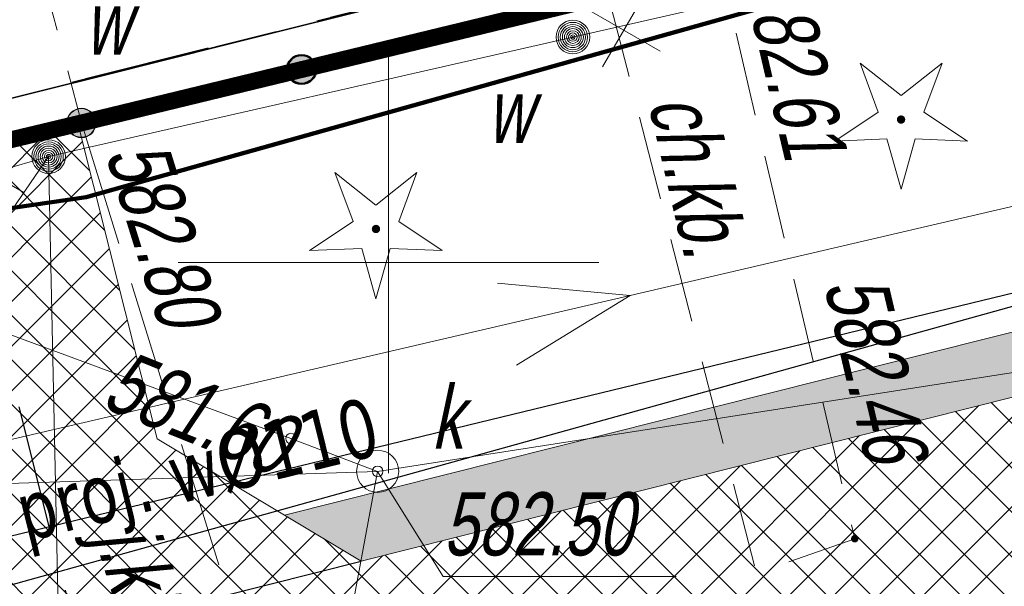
# Model space of a CAD drawing. Header units: metres. Extents: x 7403618 to 7449367, y 5479833 to 5516047.
# Tile 16 of 72: x 7448996 to 7449007, y 5479896 to 5479903. Entities that reach past the tile are written whole.
import ezdxf

# ---------------------------------------------------------------- set-up
doc = ezdxf.new("R2010")
doc.units = ezdxf.units.M
doc.header["$MEASUREMENT"] = 0
for name, pattern in [('0.5_0.5', [1, 0.5, -0.5]), ('1_OTKJ', [2, 1.5, -0.5]), ('3_SUEP_A', [0]), ('3_SUKP', [0]), ('3_SUWP', [0]), ('414-500', [1, 0.5, -0.5]), ('DASHDOT', [1, 0.5, -0.25, 0, -0.25]), ('GUK', [2, 1.5, -0.5]), ('KTCR02-500', [1.5, 1, -0.5]), ('KTJZ01-500', [2, 1.5, -0.5])]:
    doc.linetypes.add(name, pattern=pattern)
doc.layers.get('0').update_dxf_attribs({"linetype": 'CONTINUOUS', "lineweight": 9})
for name, color, linetype, lineweight in [('0_kraw_najazd', 212, 'CONTINUOUS', 30), ('_mapa krzyze', 7, 'CONTINUOUS', 15), ('_MPZP_linie rozgraniczajace', 7, 'CONTINUOUS', 0), ('_MPZP_NLZ', 212, 'LINIAZAB', 15), ('demontaż', 1, 'CONTINUOUS', 9), ('E_Dzialki', 114, 'CONTINUOUS', 35), ('E_Kontury', 3, 'GUK', 18), ('KTCR02', 7, 'CONTINUOUS', 15), ('KTJZ01', 7, 'CONTINUOUS', 15), ('KTOK02', 7, 'CONTINUOUS', 15), ('KTOK05_01', 7, 'CONTINUOUS', 15), ('mdcp', 253, 'CONTINUOUS', 5), ('OBOP01_01', 7, 'CONTINUOUS', 0), ('OSIE', 30, 'DASHDOT', 30), ('OTK_L_0', 7, '1_OTKJ', 18), ('RTPW02', 7, 'CONTINUOUS', 15), ('SUEP_L_0', 1, '3_SUEP_A', 18), ('SUK_E_T_4', 34, 'CONTINUOUS', 0), ('SUK_T_3', 34, 'CONTINUOUS', 18), ('SUKP_L_0', 34, '3_SUKP', 18), ('SUKR_T_0', 34, 'CONTINUOUS', 18), ('SUW_E_T_2', 5, 'CONTINUOUS', 0), ('SUW_T_5', 5, 'CONTINUOUS', 13), ('SUWP_L_0', 5, '3_SUWP', 18), ('wodociag_proj', 150, 'CONTINUOUS', 25)]:
    doc.layers.add(name, color=color, linetype=linetype, lineweight=lineweight)
doc.layers.add('Zakres', color=7, linetype='414-500', true_color=0x3a9db6)
doc.styles.get("Standard").update_dxf_attribs({"font": 'verdana.ttf', "width": 0.75})
doc.styles.add('Style-WORKING_1250 I 0.20944', font='WORKING_1250.shx', dxfattribs={"oblique": 12})
doc.linetypes.add('LINIAZAB', pattern='A,0,-0.248511,[1,linia rozgraniczajaca.shx,S=0.1,R=305.396677,X=0,Y=-0.0009109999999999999],-0.350123', length=0.598634)
pattern_1 = [(45, (0, 0), (-0.2651650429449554, 0.2651650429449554), []), (135, (0, 0), (-0.2651650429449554, -0.2651650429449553), [])]

# ---------------------------------------------------------------- blocks, each defined once
blk = doc.blocks.new('4_SUKS_1')
at = {"layer": 'SUK_T_3', "linetype": 'Continuous', "lineweight": 13}
blk.add_circle((0, 0), 2.5, dxfattribs=at)
blk = doc.blocks.new('4_SUPS_1')
at = {"layer": 'SUKR_T_0', "linetype": 'Continuous', "lineweight": 13}
blk.add_circle((1.490116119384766e-08, 0), 0.625, dxfattribs=at)
blk = doc.blocks.new('4_SUWW_1')
at = {"layer": 'SUW_T_5', "linetype": 'Continuous', "lineweight": 13}
for radius in [2, 1.75, 1.5, 1.25, 1, 0.75, 0.5, 0.25, 0.07150000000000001]:
    blk.add_circle((0, 0), radius, dxfattribs=at)
blk = doc.blocks.new('OBOP01_01')
at = {"layer": 'OBOP01_01', "linetype": 'Continuous', "lineweight": 13}
h = blk.add_hatch(color=96, dxfattribs=at)
edge = h.paths.add_edge_path()
edge.add_arc((0, 0), 0.05, 0, 360)
at = {"layer": 'OBOP01_01', "color": 96, "linetype": 'Continuous', "lineweight": 13, "flags": 128}
blk.add_lwpolyline([(0, -0.828999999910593), (-0.1673557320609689, -0.2303454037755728), (-0.7884258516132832, -0.2561750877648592), (-0.2707872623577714, 0.0879841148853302), (-0.4872739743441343, 0.6706750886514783), (0, 0.2847225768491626), (0.4872739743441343, 0.6706750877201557), (0.2707872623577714, 0.08798411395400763), (0.7884258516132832, -0.2561750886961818), (0.1673557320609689, -0.2303454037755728), (0, -0.828999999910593)], close=True, dxfattribs=at)
blk = doc.blocks.new('RTPW02_1')
at = {"linetype": 'ByBlock', "lineweight": -2}
h = blk.add_hatch(color=0, dxfattribs=at)
edge = h.paths.add_edge_path()
edge.add_arc((0, 0), 0.045, 0, 360)
blk = doc.blocks.new('mpzp_Borek')
at = {"layer": '_MPZP_linie rozgraniczajace', "color": 212, "linetype": 'Continuous', "lineweight": 30, "flags": 128}
blk.add_lwpolyline([(-6.394068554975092, 36.36666565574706), (-0.7159204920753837, 24.66261445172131), (-6.174270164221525, 16.68461692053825), (-20.26478518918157, 10.24084968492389), (-45.51567588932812, -7.137596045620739), (-70.87889941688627, -22.8772011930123), (-106.3142878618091, -36.02770042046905), (-142.7278017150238, -46.15974824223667), (-164.888052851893, -49.54043373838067), (-163.3077250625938, -59.89941588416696), (-140.5718155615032, -56.43091008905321), (-104.6775495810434, -45.98101945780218), (-65.69864661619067, -30.25132336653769), (-46.91640406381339, -20.17910148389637), (-18.39806026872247, -0.6023229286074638), (-4.775184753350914, 7.356496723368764), (3.565664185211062, 8.09292726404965)], dxfattribs=at)
at = {"layer": '_MPZP_NLZ', "linetype": 'LINIAZAB', "lineweight": 90, "ltscale": 2, "flags": 128}
blk.add_lwpolyline([(-166.6624702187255, -44.97298712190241), (-140.4067569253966, -41.15275368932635), (-104.0228699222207, -30.95012223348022), (-55.91733032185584, -10.01554986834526), (-18.28384922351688, 15.95129786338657)], dxfattribs=at)
blk = doc.blocks.new('MDCP_borek')
at = {"layer": 'KTOK02', "linetype": 'Continuous', "lineweight": 13, "true_color": 0x939598}
h = blk.add_hatch(color=252, dxfattribs=at)
edge = h.paths.add_edge_path()
edge.add_arc((64.93273959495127, -82.1631330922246), 0.17, 0, 360)
h = blk.add_hatch(color=252, dxfattribs=at)
edge = h.paths.add_edge_path()
edge.add_arc((64.93273959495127, -82.1631330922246), 0.17, 0, 360)
at = {"layer": 'KTOK05_01', "linetype": 'Continuous', "lineweight": 40, "true_color": 0x939598}
h = blk.add_hatch(color=252, dxfattribs=at)
edge = h.paths.add_edge_path()
edge.add_arc((67.54862506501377, -81.52796601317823), 0.17, 0, 360)
h = blk.add_hatch(color=252, dxfattribs=at)
edge = h.paths.add_edge_path()
edge.add_arc((67.54862506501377, -81.52796601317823), 0.17, 0, 360)
at = {"layer": '_mapa krzyze', "color": 252, "linetype": 'Continuous', "lineweight": 0, "true_color": 0x939598}
for p, q in [((68.58273959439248, -81.32313309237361), (68.58273959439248, -86.32313309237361)), ((68.58273959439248, -81.32313309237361), (68.58273959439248, -86.32313309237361)), ((66.08273959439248, -83.82313309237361), (71.08273959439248, -83.82313309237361)), ((66.08273959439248, -83.82313309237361), (71.08273959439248, -83.82313309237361))]:
    blk.add_line(p, q, dxfattribs=at)
at = {"layer": 'E_Dzialki', "lineweight": 35}
blk.add_line((56.09273959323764, -83.87313309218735), (75.17273959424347, -79.09313309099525), dxfattribs=at)
blk.add_line((56.09273959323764, -83.87313309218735), (75.17273959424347, -79.09313309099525), dxfattribs=at)
at = {"layer": 'E_Kontury', "lineweight": 13}
blk.add_line((56.09273959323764, -83.87313309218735), (75.17273959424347, -79.09313309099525), dxfattribs=at)
blk.add_line((56.09273959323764, -83.87313309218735), (75.17273959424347, -79.09313309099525), dxfattribs=at)
at = {"layer": 'KTCR02', "color": 252, "linetype": 'KTCR02-500', "lineweight": 13, "true_color": 0x939598, "flags": 128}
blk.add_lwpolyline([(71.19273959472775, -80.64313309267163), (72.95273959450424, -87.51313309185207), (74.12273959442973, -87.10313309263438), (72.52273959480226, -80.29313309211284)], dxfattribs=at)
blk.add_lwpolyline([(71.19273959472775, -80.64313309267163), (72.95273959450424, -87.51313309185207), (74.12273959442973, -87.10313309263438), (72.52273959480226, -80.29313309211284)], dxfattribs=at)
at = {"layer": 'KTJZ01', "color": 252, "linetype": 'KTJZ01-500', "lineweight": 13, "true_color": 0x939598, "flags": 128}
blk.add_lwpolyline([(64.93273959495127, -82.1631330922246), (66.60273959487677, -87.53313309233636), (68.39273959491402, -89.68313309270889)], dxfattribs=at)
blk.add_lwpolyline([(64.93273959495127, -82.1631330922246), (66.60273959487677, -87.53313309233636), (68.39273959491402, -89.68313309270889)], dxfattribs=at)
at = {"layer": 'KTOK02', "color": 252, "linetype": 'Continuous', "lineweight": 13, "true_color": 0x939598}
blk.add_line((61.93273959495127, -82.89313309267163), (64.93273959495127, -82.1631330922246), dxfattribs=at)
blk.add_line((61.93273959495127, -82.89313309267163), (64.93273959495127, -82.1631330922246), dxfattribs=at)
for radius in [0.175, 0.175, 0.17, 0.17]:
    blk.add_circle((64.93273959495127, -82.1631330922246), radius, dxfattribs=at)
at = {"layer": 'KTOK05_01', "color": 252, "linetype": 'Continuous', "lineweight": 40, "true_color": 0x939598}
blk.add_line((71.19273959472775, -80.64313309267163), (64.93273959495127, -82.1631330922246), dxfattribs=at)
blk.add_line((71.19273959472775, -80.64313309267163), (64.93273959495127, -82.1631330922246), dxfattribs=at)
for radius in [0.175, 0.175, 0.17, 0.17]:
    blk.add_circle((67.54862506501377, -81.52796601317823), radius, dxfattribs=at)
at = {"layer": 'OTK_L_0', "color": 252, "linetype": '1_OTKJ', "lineweight": 13, "true_color": 0x939598}
blk.add_line((62.23098600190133, -71.87285555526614), (64.93273959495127, -82.1631330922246), dxfattribs=at)
blk.add_line((62.23098600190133, -71.87285555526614), (64.93273959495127, -82.1631330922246), dxfattribs=at)
at = {"layer": 'SUEP_L_0', "linetype": 'Continuous', "lineweight": 13}
for p, q in [((76.77331395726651, -82.9738216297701), (71.45216523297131, -84.21244455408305)), ((76.77331395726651, -82.9738216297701), (71.45216523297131, -84.21244455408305)), ((71.45216523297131, -84.21244455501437), (69.87786638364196, -84.06553255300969)), ((71.45216523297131, -84.21244455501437), (69.87786638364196, -84.06553255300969)), ((71.45216523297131, -84.21244455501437), (61.71254814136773, -86.47957024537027)), ((71.45216523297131, -84.21244455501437), (61.71254814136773, -86.47957024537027)), ((70.10457895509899, -85.03949426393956), (71.45216523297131, -84.21244455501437)), ((70.10457895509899, -85.03949426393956), (71.45216523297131, -84.21244455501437))]:
    blk.add_line(p, q, dxfattribs=at)
at = {"layer": 'SUKP_L_0', "linetype": 'Continuous', "lineweight": 13}
for p, q in [((67.42273959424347, -85.9131330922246), (58.37273959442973, -82.56313309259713)), ((67.42273959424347, -85.9131330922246), (58.37273959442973, -82.56313309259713)), ((88.94273959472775, -83.11313309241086), (68.45273959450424, -86.30313309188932)), ((88.94273959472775, -83.11313309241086), (68.45273959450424, -86.30313309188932)), ((68.45273959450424, -86.30313309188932), (67.42273959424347, -85.9131330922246)), ((68.45273959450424, -86.30313309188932), (67.42273959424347, -85.9131330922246)), ((54.02273959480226, -86.77313309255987), (68.45273959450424, -86.30313309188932)), ((54.02273959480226, -86.77313309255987), (68.45273959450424, -86.30313309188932)), ((68.45273959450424, -86.30313309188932), (66.71273959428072, -95.65313309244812)), ((68.45273959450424, -86.30313309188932), (66.71273959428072, -95.65313309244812))]:
    blk.add_line(p, q, dxfattribs=at)
at = {"layer": 'SUKR_T_0', "linetype": 'Continuous', "lineweight": 13}
for p, q in [((68.45273962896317, -86.30313319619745), (69.23159348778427, -87.55166435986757)), ((68.45273962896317, -86.30313319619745), (69.23159348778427, -87.55166435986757)), ((69.23159348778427, -87.55166435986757), (72.00014490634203, -87.55166435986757)), ((69.23159348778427, -87.55166435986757), (72.00014490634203, -87.55166435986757))]:
    blk.add_line(p, q, dxfattribs=at)
at = {"layer": 'SUWP_L_0', "linetype": 'Continuous', "lineweight": 13}
for p, q in [((85.68273959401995, -77.7431330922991), (70.77273959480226, -81.14313309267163)), ((85.68273959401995, -77.7431330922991), (70.77273959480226, -81.14313309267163)), ((70.77273959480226, -81.14313309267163), (64.54273959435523, -82.56313309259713)), ((70.77273959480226, -81.14313309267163), (64.54273959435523, -82.56313309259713)), ((51.16273959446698, -86.43313309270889), (64.54273959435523, -82.56313309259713)), ((51.16273959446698, -86.43313309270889), (64.54273959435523, -82.56313309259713)), ((64.54273959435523, -82.56313309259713), (62.61273959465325, -85.36313309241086)), ((64.54273959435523, -82.56313309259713), (62.61273959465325, -85.36313309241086)), ((64.88273959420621, -98.65313309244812), (64.54273959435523, -82.56313309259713)), ((64.88273959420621, -98.65313309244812), (64.54273959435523, -82.56313309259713))]:
    blk.add_line(p, q, dxfattribs=at)
blk.add_blockref('mpzp_Borek', (205.3968539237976, -41.89200113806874))
blk.add_blockref('mpzp_Borek', (205.3968539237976, -41.89200113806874))
at = {"layer": 'OBOP01_01', "color": 96, "linetype": 'Continuous', "lineweight": 13}
for p in [(74.67273959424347, -82.12313309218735), (74.67273959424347, -82.12313309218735), (68.4327395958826, -83.42313309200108), (68.4327395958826, -83.42313309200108)]:
    blk.add_blockref('OBOP01_01', p, dxfattribs=at)
at = {"layer": 'RTPW02', "color": 252, "linetype": 'Continuous', "lineweight": 13, "true_color": 0x939598}
for p in [(64.9327395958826, -82.1631330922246), (64.9327395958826, -82.1631330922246), (74.12273959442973, -87.10313309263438), (74.12273959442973, -87.10313309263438)]:
    blk.add_blockref('RTPW02_1', p, dxfattribs=at)
at = {"layer": 'SUK_T_3', "linetype": 'Continuous', "lineweight": 13, "xscale": 0.1, "yscale": 0.1, "zscale": 0.1}
blk.add_blockref('4_SUKS_1', (68.45273959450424, -86.30313309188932), dxfattribs=at)
blk.add_blockref('4_SUKS_1', (68.45273959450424, -86.30313309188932), dxfattribs=at)
at = {"layer": 'SUKR_T_0', "linetype": 'Continuous', "lineweight": 13, "xscale": 0.1, "yscale": 0.1, "zscale": 0.1}
for p in [(67.42273959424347, -85.9131330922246), (67.42273959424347, -85.9131330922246), (68.45273959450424, -86.30313309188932), (68.45273959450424, -86.30313309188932)]:
    blk.add_blockref('4_SUPS_1', p, dxfattribs=at)
at = {"layer": 'SUW_T_5', "linetype": 'Continuous', "lineweight": 13, "xscale": 0.1, "yscale": 0.1, "zscale": 0.1}
for p in [(70.77273959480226, -81.14313309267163), (70.77273959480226, -81.14313309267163), (64.54273959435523, -82.56313309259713), (64.54273959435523, -82.56313309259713)]:
    blk.add_blockref('4_SUWW_1', p, dxfattribs=at)
at = {"layer": 'KTCR02', "color": 252, "linetype": 'Continuous', "lineweight": 13, "true_color": 0x939598, "style": 'Style-WORKING_1250 I 0.20944', "oblique": 12, "width": 0.725}
blk.add_text('ch.kb.', height=0.75, rotation=283.2217605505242, dxfattribs=at).set_placement((71.66515671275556, -81.91720247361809))
blk.add_text('ch.kb.', height=0.75, rotation=283.2217605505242, dxfattribs=at).set_placement((71.66515671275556, -81.91720247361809))
at = {"layer": 'KTJZ01', "color": 252, "linetype": 'Continuous', "lineweight": 13, "true_color": 0x939598, "style": 'Style-WORKING_1250 I 0.20944', "oblique": 12, "width": 0.725}
blk.add_text('j.kb.', height=0.75, rotation=287.2750127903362, dxfattribs=at).set_placement((65.0856239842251, -87.08513480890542))
blk.add_text('j.kb.', height=0.75, rotation=287.2750127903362, dxfattribs=at).set_placement((65.0856239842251, -87.08513480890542))
at = {"layer": 'RTPW02', "color": 252, "linetype": 'Continuous', "lineweight": 13, "true_color": 0x939598, "style": 'Style-WORKING_1250 I 0.20944', "oblique": 12, "width": 0.725}
for s, rotation, p in [('582.61', 283.2217605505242, (72.79292420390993, -80.47540842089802)), ('582.61', 283.2217605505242, (72.79292420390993, -80.47540842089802)), ('582.80', 287.2750127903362, (65.21358872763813, -82.51944918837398)), ('582.80', 287.2750127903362, (65.21358872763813, -82.51944918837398)), ('582.46', 283.2217605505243, (73.75417450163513, -84.0795524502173)), ('582.46', 283.2217605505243, (73.75417450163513, -84.0795524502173))]:
    blk.add_text(s, height=0.75, rotation=rotation, dxfattribs=at).set_placement(p)
at = {"layer": 'SUK_E_T_4', "lineweight": 13, "insert": (69.09273959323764, -86.03313309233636), "char_height": 0.75, "attachment_point": 7, "line_spacing_factor": 0.6}
blk.add_mtext('\\FWORKING_1250;\\Q12;\\H1x;\\W0.733333;k', dxfattribs=at)
blk.add_mtext('\\FWORKING_1250;\\Q12;\\H1x;\\W0.733333;k', dxfattribs=at)
at = {"layer": 'SUKR_T_0', "lineweight": 13, "insert": (67.3759339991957, -86.0290392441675), "char_height": 0.75, "attachment_point": 6, "rotation": 338.0099993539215, "line_spacing_factor": 0.6}
blk.add_mtext('\\FWORKING_1250;\\Q12;\\H1x;\\W0.733333;581.60', dxfattribs=at)
blk.add_mtext('\\FWORKING_1250;\\Q12;\\H1x;\\W0.733333;581.60', dxfattribs=at)
at = {"layer": 'SUKR_T_0', "lineweight": 13, "insert": (69.23159348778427, -86.55166435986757), "char_height": 0.75, "attachment_point": 1, "line_spacing_factor": 0.6}
blk.add_mtext('\\FWORKING_1250;\\Q12;\\H1x;\\W0.733333;582.50', dxfattribs=at)
blk.add_mtext('\\FWORKING_1250;\\Q12;\\H1x;\\W0.733333;582.50', dxfattribs=at)
at = {"layer": 'SUW_E_T_2', "lineweight": 13, "char_height": 0.75, "attachment_point": 7, "line_spacing_factor": 0.6}
for insert in [(64.9727395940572, -81.35313309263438), (64.9727395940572, -81.35313309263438), (69.75341814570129, -82.40022340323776), (69.75341814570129, -82.40022340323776)]:
    blk.add_mtext('\\FWORKING_1250;\\Q12;\\H1x;\\W0.733333;w', dxfattribs=dict(at, insert=insert))
blk = doc.blocks.new('Dzialki_Borek')
at = {"layer": 'E_Dzialki', "lineweight": 35}
blk.add_line((5.82104204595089, -37.53879597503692), (24.90104204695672, -32.75879597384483), dxfattribs=at)
blk = doc.blocks.new('demontaż')
at = {"layer": 'demontaż'}
for points in [[(-0.25, -0.4330127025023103), (0.25, 0.4330127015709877)], [(-0.4330127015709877, 0.2499999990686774), (0.4330127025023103, -0.2500000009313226)]]:
    blk.add_lwpolyline(points, dxfattribs=at)
blk = doc.blocks.new('pas_drogowy')
at = {"layer": 'E_Dzialki', "color": 242, "linetype": '0.5_0.5', "lineweight": 50, "ltscale": 3, "true_color": 0xcd2027}
blk.add_lwpolyline([(35, -29.5599999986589), (15.91999999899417, -34.33999999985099), (9.129999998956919, -36.04000000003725), (0, 0), (9.129999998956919, -36.04000000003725), (15.91999999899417, -34.33999999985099), (35, -29.5599999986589), (54.33999999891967, -24.76999999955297), (75.48000000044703, -17.83999999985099), (95.36000000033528, -7.580000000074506), (75.48000000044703, -17.83999999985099), (54.33999999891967, -24.76999999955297)], close=True, dxfattribs=at)

msp = doc.modelspace()

# ---------------------------------------------------------------- hatches: boundary and pattern name
at = {"true_color": 0xf26722, "transparency": 33554597}
h = msp.add_hatch(dxfattribs=at)
h.set_pattern_fill('ANSI37', color=30, scale=3)
h.set_pattern_definition(pattern_1)
edge = h.paths.add_edge_path()
edge.add_arc((7448963.940824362, 5480132.365343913), 242.5000375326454, 304.1261980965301, 304.5532540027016)
edge.add_line((7449101.480051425, 5479932.642462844), (7449105.952373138, 5479935.722328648))
edge.add_line((7449105.952373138, 5479935.722328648), (7449113.157132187, 5479940.683768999))
edge.add_line((7449113.157132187, 5479940.683768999), (7449113.287449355, 5479940.773631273))
edge.add_arc((7449185.601831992, 5479835.764782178), 127.4999149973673, 114.49688176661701, 124.55325567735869, ccw=False)
edge.add_arc((7449136.46357333, 5479943.596417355), 9.000000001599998, 11.986846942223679, 114.47580315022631, ccw=False)
edge.add_arc((7449048.761343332, 5479928.374101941), 98.00778045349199, 10.04311602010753, 21.91673949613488)
edge.add_line((7449139.68583123, 5479964.956372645), (7449139.261919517, 5479965.675018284))
edge.add_arc((7449132.331157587, 5479964.692908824), 6.999999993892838, -34.024955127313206, 8.06528452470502, ccw=False)
edge.add_arc((7449132.331157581, 5479964.692908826), 7.000000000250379, 292.5956827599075, 325.97504488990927, ccw=False)
edge.add_line((7449135.020737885, 5479958.230234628), (7449134.691964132, 5479958.093900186))
edge.add_arc((7449185.601877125, 5479835.764710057), 132.4999999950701, 112.5956828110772, 124.5532540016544)
edge.add_line((7449110.451589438, 5479944.891628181), (7449098.64419138, 5479936.760459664))
edge.add_arc((7448963.940845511, 5480132.365312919), 237.5000000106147, 302.90328795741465, 304.5532540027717, ccw=False)
edge.add_line((7449092.95622043, 5479932.96299839), (7449087.576032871, 5479929.566326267))
edge.add_line((7449087.576032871, 5479929.566326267), (7449087.407217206, 5479929.446884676))
edge.add_arc((7449019.272443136, 5480045.857529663), 134.884341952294, 299.91552251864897, 300.340300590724, ccw=False)
edge.add_line((7449086.542310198, 5479928.944952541), (7449085.730183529, 5479928.469243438))
edge.add_line((7449085.730183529, 5479928.469243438), (7449084.870686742, 5479927.95830838))
edge.add_arc((7448963.940845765, 5480132.365312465), 237.4999994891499, 298.3133183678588, 300.60911080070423, ccw=False)
edge.add_arc((7448968.112777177, 5480124.354762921), 228.4690927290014, 296.67637348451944, 298.3450460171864, ccw=False)
edge.add_arc((7448963.940847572, 5480132.365308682), 237.4999952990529, 294.4781839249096, 296.70810114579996, ccw=False)
edge.add_line((7449062.348194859, 5479916.212025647), (7449062.343222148, 5479916.213892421))
edge.add_arc((7448969.571637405, 5480119.182714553), 223.1656552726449, 292.65404222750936, 294.5638643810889, ccw=False)
edge.add_line((7449055.527446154, 5479913.234884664), (7449054.431496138, 5479912.780039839))
edge.add_arc((7449067.390322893, 5479878.716682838), 36.44507485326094, 110.8284690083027, 113.5457394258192)
edge.add_line((7449052.831206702, 5479912.127393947), (7449052.831217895, 5479912.1273673))
edge.add_line((7449052.831217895, 5479912.1273673), (7449051.895513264, 5479911.7520168))
edge.add_line((7449051.895513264, 5479911.7520168), (7449050.962452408, 5479911.382304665))
edge.add_arc((7448963.940845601, 5480132.365312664), 237.4999997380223, 284.7156754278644, 291.4941831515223, ccw=False)
edge.add_arc((7448717.710011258, 5481097.568519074), 1233.61110819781, 284.06401995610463, 284.38919123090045, ccw=False)
edge.add_line((7449017.484804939, 5479900.935141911), (7448999.675287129, 5479896.454292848))
edge.add_line((7448999.675287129, 5479896.454292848), (7448992.95259713, 5479894.762873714))
edge.add_line((7448992.95259713, 5479894.762873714), (7448988.651001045, 5479893.680598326))
edge.add_line((7448988.651001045, 5479893.680598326), (7448982.780817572, 5479892.203668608))
edge.add_arc((7448981.56084552, 5479897.052551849), 5.000000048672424, 274.01016099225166, 284.1224141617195, ccw=False)
edge.add_arc((7448981.560845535, 5479897.052551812), 5.000000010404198, 195.6051275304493, 274.01016085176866, ccw=False)
edge.add_line((7448976.745153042, 5479895.707521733), (7448973.835431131, 5479894.970989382))
edge.add_line((7448973.835431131, 5479894.970989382), (7448974.778599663, 5479891.244940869))
edge.add_line((7448974.778599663, 5479891.244940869), (7448976.619016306, 5479883.974255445))
edge.add_line((7448976.619016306, 5479883.974255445), (7448977.517036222, 5479880.426569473))
edge.add_line((7448977.517036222, 5479880.426569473), (7448980.887190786, 5479880.346057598))
edge.add_arc((7448988.887182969, 5479880.334872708), 8.000000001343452, 104.1224141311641, 179.9198940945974, ccw=False)
edge.add_line((7448986.935227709, 5479888.093085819), (7448989.319759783, 5479888.693030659))
edge.add_line((7448989.319759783, 5479888.693030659), (7448996.108326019, 5479890.400913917))
edge.add_line((7448996.108326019, 5479890.400913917), (7449012.290843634, 5479894.472522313))
edge.add_line((7449012.290843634, 5479894.472522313), (7449023.109489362, 5479897.194478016))
edge.add_arc((7448963.940845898, 5480132.365311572), 242.4999986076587, 284.1224141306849, 287.038632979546)
edge.add_arc((7448963.940846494, 5480132.365309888), 242.4999968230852, 287.0386329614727, 288.4359613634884)
edge.add_arc((7448963.940845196, 5480132.365313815), 242.5000009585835, 288.4359613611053, 291.6027973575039)
edge.add_arc((7448963.940845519, 5480132.36531293), 242.5000000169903, 291.6027973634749, 294.2007081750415)
edge.add_arc((7448963.940844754, 5480132.36531454), 242.5000017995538, 294.2007081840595, 295.6425719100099)
edge.add_arc((7448963.9408455, 5480132.365312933), 242.5000000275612, 295.6425719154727, 296.2927156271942)
edge.add_arc((7448963.940847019, 5480132.365310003), 242.499996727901, 296.2927156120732, 298.1016353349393)
edge.add_arc((7448963.940845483, 5480132.365312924), 242.5000000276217, 298.1016353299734, 299.9233017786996)
edge.add_arc((7448963.940846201, 5480132.365311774), 242.4999986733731, 299.9233017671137, 301.4372489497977)
edge.add_arc((7448963.94084553, 5480132.365312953), 242.5000000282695, 301.4372489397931, 304.1261980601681)
at = {"true_color": 0x991b1e, "transparency": 33554597}
h = msp.add_hatch(dxfattribs=at)
h.set_pattern_fill('GRAVEL', color=244)
h.set_pattern_definition([(228.012787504, (0.72, 1), (-8.000000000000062, -9.000000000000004), [0.134536, -13.3190880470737]), (184.969740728, (0.63, 0.9), (11.99999999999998, 1.000000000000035), [0.230868, -22.85592476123]), (132.510447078, (0.4, 0.88), (10.00000000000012, -10.99999999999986), [0.162788, -16.1160325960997]), (267.273689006, (0.01, 0.63), (1.000000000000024, 20.00000000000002), [0.210238, -20.813558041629]), (292.833654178, (0, 0.42), (-4.999999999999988, 12.00000000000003), [0.206155, -20.4093731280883]), (357.273689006, (0.08, 0.23), (-20.00000000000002, 1.000000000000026), [0.210238, -20.813558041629]), (37.6942404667, (0.29, 0.22), (-13, -9.999999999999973), [0.278029, -27.524848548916]), (72.2553283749, (0.51, 0.39), (7.000000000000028, 22), [0.2624879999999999, -25.98632149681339]), (121.429565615, (0.59, 0.64), (-8.00000000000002, 12.99999999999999), [0.21095, -20.884073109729]), (175.236358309, (0.48, 0.82), (10.99999999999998, -1.000000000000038), [0.240832, -11.8007625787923]), (222.397437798, (0.24, 0.84), (-11.99999999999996, -10.99999999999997), [0.311448, -30.8333750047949]), (138.814074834, (1, 0.62), (-7.000000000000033, 6), [0.106301, -10.5238448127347]), (171.46923439, (0.92, 0.69), (13, -1.999999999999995), [0.202237, -20.021511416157]), (225, (0.72, 0.72), (-1.110223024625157e-16, -0.9999999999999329), [0.141421, -1.2727925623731]), (203.198590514, (0.65, 0.84), (4.999999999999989, 1.999999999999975), [0.076158, -7.5396151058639]), (291.801409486, (0.58, 0.81), (-0.9999999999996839, 3.000000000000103), [0.107703, -5.2774618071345]), (30.96375653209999, (0.62, 0.71), (3.000000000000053, 1.99999999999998), [0.174929, -5.656022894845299]), (161.565051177, (0.77, 0.8), (2.000000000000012, -0.9999999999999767), [0.126491, -3.035786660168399]), (16.389540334, (0, 0.81), (9.999999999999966, 3.000000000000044), [0.1772, -17.5428451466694]), (70.3461759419, (0.17, 0.86), (-4.00000000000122, -11.0000000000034), [0.148661, -14.717407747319]), (293.198590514, (0.77, 1), (-1.99999999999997, 4.999999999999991), [0.152315, -7.4634581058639]), (343.610459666, (0.83, 0.86), (-9.999999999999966, 3.000000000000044), [0.1772, -17.54284514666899]), (339.44395478, (0, 0.19), (-5.000000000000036, 2.000000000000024), [0.17088, -8.373123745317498]), (294.775140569, (0.16, 0.13), (-5.000000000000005, 11), [0.143178, -14.174643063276]), (66.8014094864, (0.78, 0), (1.999999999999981, 4.99999999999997), [0.152315, -7.4634581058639]), (17.3540246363, (0.84, 0.14), (-12.99999999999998, -3.999999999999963), [0.167631, -16.59542361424]), (69.44395478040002, (0.29, 0), (-2.000000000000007, -4.999999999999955), [0.08543999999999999, -8.458563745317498]), (101.309932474, (0.72, 0), (-0.9999999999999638, 4.000000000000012), [0.05099, -5.0480295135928]), (165.963756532, (0.71, 0.05), (2.999999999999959, -1.000000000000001), [0.206155, -3.9169506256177]), (186.009005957, (0.51, 0.1), (10.00000000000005, 0.9999999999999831), [0.19105, -18.9139231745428]), (303.690067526, (0.62, 0.62), (-0.9999999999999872, 1.999999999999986), [0.144222, -3.461329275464]), (353.157226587, (0.7, 0.5), (17.00000000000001, -2.000000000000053), [0.251794, -24.9275626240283]), (60.9453959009, (0.95, 0.47), (-3.999999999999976, -6.999999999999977), [0.102956, -10.192674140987]), (90, (1, 0.56), (-0.9999999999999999, 1), [0.06, -0.94]), (120.256437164, (0.49, 0.13), (4.000000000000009, -7.000000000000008), [0.138924, -13.7535199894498]), (48.01278750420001, (0.42, 0.25), (8, 8.999999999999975), [0.269072, -13.1845520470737]), (0, (0.6, 0.45), (1, 1), [0.26, -0.74]), (325.3048464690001, (0.86, 0.45), (10.00000000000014, -6.999999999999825), [0.158114, -15.653274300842]), (254.054604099, (0.99, 0.36), (-1.000000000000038, -4.000000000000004), [0.145602, -7.1345078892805]), (207.645975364, (0.95, 0.22), (-18.99999999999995, -10.00000000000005), [0.237065, -23.4694741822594]), (175.42607874, (0.74, 0.11), (-12.99999999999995, 1.000000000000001), [0.250799, -24.8290734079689])])
edge = h.paths.add_edge_path()
edge.add_line((7449134.691964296, 5479958.093900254), (7449134.439006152, 5479958.800977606))
edge.add_arc((7449185.601877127, 5479835.764710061), 133.2499999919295, 112.5792845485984, 124.5532539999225)
edge.add_line((7449110.026210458, 5479945.509327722), (7449098.218812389, 5479937.378159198))
edge.add_arc((7448963.94084552, 5480132.365312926), 236.7500000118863, 302.6563567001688, 304.55325399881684, ccw=False)
edge.add_line((7449091.690948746, 5479933.040267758), (7449092.95622043, 5479932.96299839))
edge.add_arc((7448963.940845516, 5480132.365312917), 237.5000000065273, 302.9032879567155, 304.5532539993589)
edge.add_line((7449098.64419137, 5479936.760459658), (7449110.451589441, 5479944.891628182))
edge.add_arc((7449185.601877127, 5479835.764710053), 132.499999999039, 112.59568273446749, 124.5532539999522, ccw=False)
edge = h.paths.add_edge_path()
edge.add_arc((7448963.940845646, 5480132.365312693), 236.7499997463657, 301.32275353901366, 301.48087624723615, ccw=False)
edge.add_line((7449087.017321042, 5479930.12104557), (7449087.407217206, 5479929.446884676))
edge.add_line((7449087.407217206, 5479929.446884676), (7449087.521494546, 5479929.527738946))
edge.add_line((7449087.521494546, 5479929.527738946), (7449087.57499766, 5479930.461477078))
edge = h.paths.add_edge_path()
edge.add_line((7449086.542310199, 5479928.944952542), (7449086.161797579, 5479929.602886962))
edge.add_arc((7448963.940845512, 5480132.365312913), 236.7500000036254, 298.1204522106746, 301.08069427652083, ccw=False)
edge.add_line((7449075.527449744, 5479923.561595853), (7449076.585398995, 5479923.278119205))
edge.add_arc((7448963.940845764, 5480132.365312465), 237.4999994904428, 298.3133179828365, 300.6091108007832)
edge.add_line((7449084.870686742, 5479927.95830838), (7449085.730183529, 5479928.469243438))
edge.add_line((7449085.730183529, 5479928.469243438), (7449086.542310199, 5479928.944952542))
edge = h.paths.add_edge_path()
edge.add_arc((7448963.940847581, 5480132.365308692), 236.7499953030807, 294.2967346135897, 296.8688429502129, ccw=False)
edge.add_line((7449061.354572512, 5479916.585035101), (7449062.348194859, 5479916.212025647))
edge.add_arc((7448963.940847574, 5480132.365308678), 237.4999952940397, 294.4781839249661, 296.7081011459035)
edge.add_line((7449070.68410644, 5479920.204698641), (7449070.939934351, 5479921.174031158))
edge = h.paths.add_edge_path()
edge.add_line((7449055.90628135, 5479914.204136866), (7449054.154296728, 5479913.477022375))
edge.add_arc((7449067.390322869, 5479878.71668284), 37.19507484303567, 110.8458095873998, 111.9899288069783)
edge.add_line((7449053.462864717, 5479913.205804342), (7449053.75334256, 5479912.514260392))
edge.add_arc((7449067.390322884, 5479878.716682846), 36.44507484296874, 110.82846899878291, 111.97357685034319, ccw=False)
edge.add_line((7449054.431496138, 5479912.780039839), (7449055.527446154, 5479913.234884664))
edge.add_line((7449055.527446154, 5479913.234884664), (7449055.90628135, 5479914.204136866))
edge = h.paths.add_edge_path()
edge.add_line((7449050.962452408, 5479911.382304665), (7449051.895513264, 5479911.7520168))
edge.add_line((7449051.895513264, 5479911.7520168), (7449052.830307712, 5479912.127002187))
edge.add_line((7449052.830307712, 5479912.127002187), (7449052.540738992, 5479912.81891377))
edge.add_arc((7448963.940845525, 5480132.365312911), 236.7499999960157, 284.52356249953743, 291.9769757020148, ccw=False)
edge.add_line((7449023.312567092, 5479903.180755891), (7449024.271205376, 5479902.655718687))
edge.add_arc((7448963.940845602, 5480132.365312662), 237.4999997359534, 284.7156754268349, 291.4941831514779)
h.paths.add_polyline_path([(7448993.473135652, 5479895.667214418), (7448987.74067276, 5479894.224935), (7448988.651001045, 5479893.680598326), (7448992.95259713, 5479894.762873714)])
edge = h.paths.add_edge_path()
edge.add_arc((7448981.560845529, 5479897.052551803), 5.000000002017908, 194.2048168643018, 274.010160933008)
edge.add_line((7448981.910512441, 5479892.064793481), (7448982.423784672, 5479892.887213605))
edge.add_arc((7448981.566794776, 5479897.056888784), 4.256832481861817, 194.2417570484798, 281.6142198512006, ccw=False)
edge.add_line((7448977.440790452, 5479896.009649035), (7448975.558685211, 5479903.445027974))
edge.add_arc((7449070.319951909, 5479927.431791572), 97.74999997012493, 183.9464698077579, 194.2048168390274, ccw=False)
edge.add_line((7448972.801738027, 5479920.704202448), (7448972.026841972, 5479931.936529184))
edge.add_line((7448972.026841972, 5479931.936529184), (7448971.465386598, 5479934.273184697))
edge.add_line((7448971.465386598, 5479934.273184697), (7448971.117100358, 5479934.226187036))
edge.add_line((7448971.117100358, 5479934.226187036), (7448972.053516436, 5479920.652584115))
edge.add_arc((7449070.319951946, 5479927.431791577), 98.50000000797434, 183.9464698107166, 194.204816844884)
edge.add_line((7448974.831616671, 5479903.260986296), (7448976.71372191, 5479895.825607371))
h.paths.add_polyline_path([(7448998.765053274, 5479896.99865328), (7448999.675287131, 5479896.454292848), (7449017.484804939, 5479900.935141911), (7449017.976070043, 5479901.832117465)])
at = {"true_color": 0xcd2027, "transparency": 33554597}
h = msp.add_hatch(dxfattribs=at)
h.set_pattern_fill('ANSI37', color=242, scale=3)
h.set_pattern_definition(pattern_1)
edge = h.paths.add_edge_path()
edge.add_arc((7448967.63972726, 5479932.318543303), 0.4999999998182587, -129.0980800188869, 0.4869068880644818, ccw=False)
edge.add_line((7448967.324402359, 5479931.930509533), (7448962.107361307, 5479936.169993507))
edge.add_line((7448962.107361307, 5479936.169993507), (7448960.081977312, 5479933.950222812))
edge.add_line((7448960.081977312, 5479933.950222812), (7448966.921501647, 5479928.392272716))
edge.add_arc((7448963.76825264, 5479924.511935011), 5.000000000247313, 5.49636421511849, 50.901920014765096, ccw=False)
edge.add_line((7448968.745264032, 5479924.990847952), (7448968.139709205, 5479932.322792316))
h.paths.add_polyline_path([(7449085.863935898, 5479937.863468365), (7449083.319260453, 5479936.179222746), (7449087.625857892, 5479931.349091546), (7449087.578700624, 5479930.526101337), (7449087.521494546, 5479929.527738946), (7449087.576032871, 5479929.566326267), (7449092.95622043, 5479932.96299839), (7449090.046513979, 5479933.140692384)])
h.paths.add_polyline_path([(7448997.249406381, 5479897.905077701), (7448996.307563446, 5479901.649673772), (7448993.392436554, 5479900.940326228), (7448994.34002895, 5479897.173283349), (7448992.95259713, 5479894.762873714), (7448999.67528713, 5479896.454292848)])
edge = h.paths.add_edge_path()
edge.add_line((7449020.615140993, 5479907.540467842), (7449017.696371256, 5479906.833126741))
edge.add_line((7449017.696371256, 5479906.833126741), (7449018.756652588, 5479903.257342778))
edge.add_line((7449018.756652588, 5479903.257342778), (7449017.484804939, 5479900.935141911))
edge.add_arc((7448717.710024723, 5481097.568465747), 1233.611053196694, 284.0640199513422, 284.3891912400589)
edge.add_line((7449024.271205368, 5479902.655718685), (7449021.63620227, 5479904.098885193))
edge.add_line((7449021.63620227, 5479904.098885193), (7449020.615140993, 5479907.540467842))
edge = h.paths.add_edge_path()
edge.add_line((7449057.779776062, 5479921.55615743), (7449054.66628427, 5479919.944588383))
edge.add_line((7449054.66628427, 5479919.944588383), (7449056.518364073, 5479915.77015431))
edge.add_line((7449056.518364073, 5479915.77015431), (7449055.527446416, 5479913.234884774))
edge.add_arc((7448963.89828941, 5480132.46280431), 237.6063616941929, 292.6831224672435, 294.4805363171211)
edge.add_line((7449062.35858776, 5479916.216757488), (7449059.712282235, 5479917.201556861))
edge.add_line((7449059.712282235, 5479917.201556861), (7449057.779776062, 5479921.55615743))
edge = h.paths.add_edge_path()
edge.add_line((7449071.350475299, 5479928.396275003), (7449068.724640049, 5479926.950945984))
edge.add_line((7449068.724640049, 5479926.950945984), (7449071.290106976, 5479922.500836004))
edge.add_line((7449071.290106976, 5479922.500836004), (7449070.684106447, 5479920.204698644))
edge.add_arc((7448951.545316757, 5480156.16603914), 264.3327550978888, 296.7895794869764, 298.23183963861)
edge.add_line((7449076.585398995, 5479923.278119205), (7449073.888183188, 5479924.000836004))
edge.add_line((7449073.888183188, 5479924.000836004), (7449071.350475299, 5479928.396275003))
edge = h.paths.add_edge_path()
edge.add_line((7448982.78081757, 5479892.203668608), (7448988.651001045, 5479893.680598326))
edge.add_line((7448988.651001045, 5479893.680598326), (7448986.223458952, 5479895.132162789))
edge.add_line((7448986.223458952, 5479895.132162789), (7448985.251988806, 5479898.984672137))
edge.add_line((7448985.251988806, 5479898.984672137), (7448982.327670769, 5479898.315249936))
edge.add_line((7448982.327670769, 5479898.315249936), (7448983.314129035, 5479894.400179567))
edge.add_line((7448983.314129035, 5479894.400179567), (7448981.91051244, 5479892.064793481))
edge.add_arc((7448981.560845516, 5479897.05255183), 5.000000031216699, 274.0101610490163, 284.1224142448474)
h = msp.add_hatch(dxfattribs=at)
h.set_pattern_fill('ANSI37', color=242, scale=3, angle=1.09069265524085)
h.set_pattern_definition([(46.09069265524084, (0, 0), (-0.2701644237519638, 0.2600695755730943), []), (136.0906926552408, (0, 0), (-0.2600695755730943, -0.2701644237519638), [])])
edge = h.paths.add_edge_path()
edge.add_arc((7448976.118760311, 5479874.525859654), 3.000000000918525, -60.96933862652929, 15.295509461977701, ccw=False)
edge.add_line((7448977.574593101, 5479871.902779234), (7448978.469547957, 5479868.967025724))
edge.add_line((7448978.469547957, 5479868.967025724), (7448980.716265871, 5479869.641448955))
edge.add_line((7448980.716265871, 5479869.641448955), (7448979.012494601, 5479875.317252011))
h.paths.add_polyline_path([(7448996.108326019, 5479890.400913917), (7448989.319889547, 5479888.692953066), (7448991.747431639, 5479887.241388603), (7448991.909256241, 5479886.57447026), (7448994.819004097, 5479887.304792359), (7448994.656761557, 5479887.973371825)])
edge = h.paths.add_edge_path()
edge.add_line((7449014.763264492, 5479892.691964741), (7449024.725621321, 5479895.20093968))
edge.add_line((7449024.725621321, 5479895.20093968), (7449024.92347555, 5479894.554546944))
edge.add_line((7449024.92347555, 5479894.554546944), (7449028.319595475, 5479895.413651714))
edge.add_line((7449028.319595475, 5479895.413651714), (7449028.111803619, 5479896.094669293))
edge.add_line((7449028.111803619, 5479896.094669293), (7449033.904579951, 5479897.845881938))
edge.add_line((7449033.904579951, 5479897.845881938), (7449033.791762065, 5479898.193080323))
edge.add_line((7449033.791762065, 5479898.193080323), (7449034.997334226, 5479900.509268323))
edge.add_arc((7448963.940844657, 5480132.365316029), 242.5000032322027, 284.12241415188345, 287.03863295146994, ccw=False)
edge.add_line((7449023.109489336, 5479897.19447801), (7449012.290843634, 5479894.472522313))
edge.add_line((7449012.290843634, 5479894.472522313), (7449014.641086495, 5479893.136198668))
edge.add_line((7449014.641086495, 5479893.136198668), (7449014.763264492, 5479892.691964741))

# ---------------------------------------------------------------- linework, layer by layer
for points in [[(7448998.765053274, 5479896.99865328), (7449017.976070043, 5479901.832117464)], [(7448999.67528713, 5479896.454292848), (7448997.249406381, 5479897.905077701), (7448996.30187968, 5479901.672137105), (7448993.39250225, 5479900.940342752), (7448994.34002895, 5479897.173283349), (7448992.95259713, 5479894.762873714)], [(7448999.675287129, 5479896.454292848), (7449017.484804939, 5479900.935141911)]]:
    msp.add_lwpolyline(points)
at = {"layer": '0_kraw_najazd'}
msp.add_lwpolyline([(7448992.95259713, 5479894.762873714), (7448999.675287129, 5479896.454292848)], dxfattribs=at)
at = {"layer": 'OSIE', "ltscale": 3}
msp.add_lwpolyline([(7448994.850000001, 5479901.294999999), (7448996.89265964, 5479893.176274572)], dxfattribs=at)
at = {"layer": 'wodociag_proj'}
msp.add_lwpolyline([(7448973.567597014, 5479919.993972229), (7448980.504985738, 5479893.116872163), (7449023.126929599, 5479903.449867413), (7449054.222749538, 5479915.32217196), (7449069.475817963, 5479921.976553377), (7449127.10542543, 5479955.827682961), (7449133.559999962, 5479959.480000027), (7449135.909999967, 5479960.050000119)], dxfattribs=at)
at = {"layer": 'wodociag_proj', "linetype": '0.5_0.5', "ltscale": 5}
msp.add_circle((7448975.663640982, 5479907.872182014), 75, dxfattribs=at)
at = {"layer": 'Zakres', "ltscale": 3, "const_width": 0.2}
msp.add_lwpolyline([(7448968.398800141, 5479905.878183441), (7448970.817905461, 5479905.122384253), (7448969.95, 5479908.65), (7448969.100006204, 5479912.885640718), (7448968.288982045, 5479919.50603596), (7448967.847750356, 5479925.086589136), (7448967.557961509, 5479926.010557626), (7448966.935886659, 5479926.835274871), (7448965.720607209, 5479928.154806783), (7448959.423, 5479933.228), (7448962.824439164, 5479936.955893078), (7448967.16, 5479933.01), (7448967.44, 5479932.92), (7448967.44, 5479933.730000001), (7448971.580455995, 5479934.288712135), (7448972.166742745, 5479932.013383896), (7448972.929444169, 5479920.709416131), (7448973.95855968, 5479920.778852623), (7448978.290878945, 5479904.128608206), (7448979.749797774, 5479898.015624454), (7448979.96094667, 5479897.584817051), (7448982.300587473, 5479898.309050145), (7448996.350000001, 5479901.66), (7449020.656569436, 5479907.550507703)], dxfattribs=at)

# ---------------------------------------------------------------- block references
for name, p in [('Dzialki_Borek', (7448981.688957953, 5479937.488795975)), ('pas_drogowy', (7448971.59, 5479934.29))]:
    msp.add_blockref(name, p)
at = {"layer": 'demontaż'}
for p in [(7449002.793623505, 5479902.760745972), (7448995.233926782, 5479901.082096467)]:
    msp.add_blockref('demontaż', p, dxfattribs=at)
at = {"layer": 'mdcp'}
msp.add_blockref('MDCP_borek', (7448931.417260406, 5479983.823133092), dxfattribs=at)

# ---------------------------------------------------------------- texts
at = {"layer": 'wodociag_proj', "insert": (7448995.514429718, 5479897.362567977), "char_height": 0.6999999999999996, "attachment_point": 1, "rotation": 13.859404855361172}
msp.add_mtext_dynamic_manual_height_columns('proj. w%%C110', width=5.481197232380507, gutter_width=12.49999999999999, heights=[0], dxfattribs=at)

doc.saveas('drawing.dxf')
